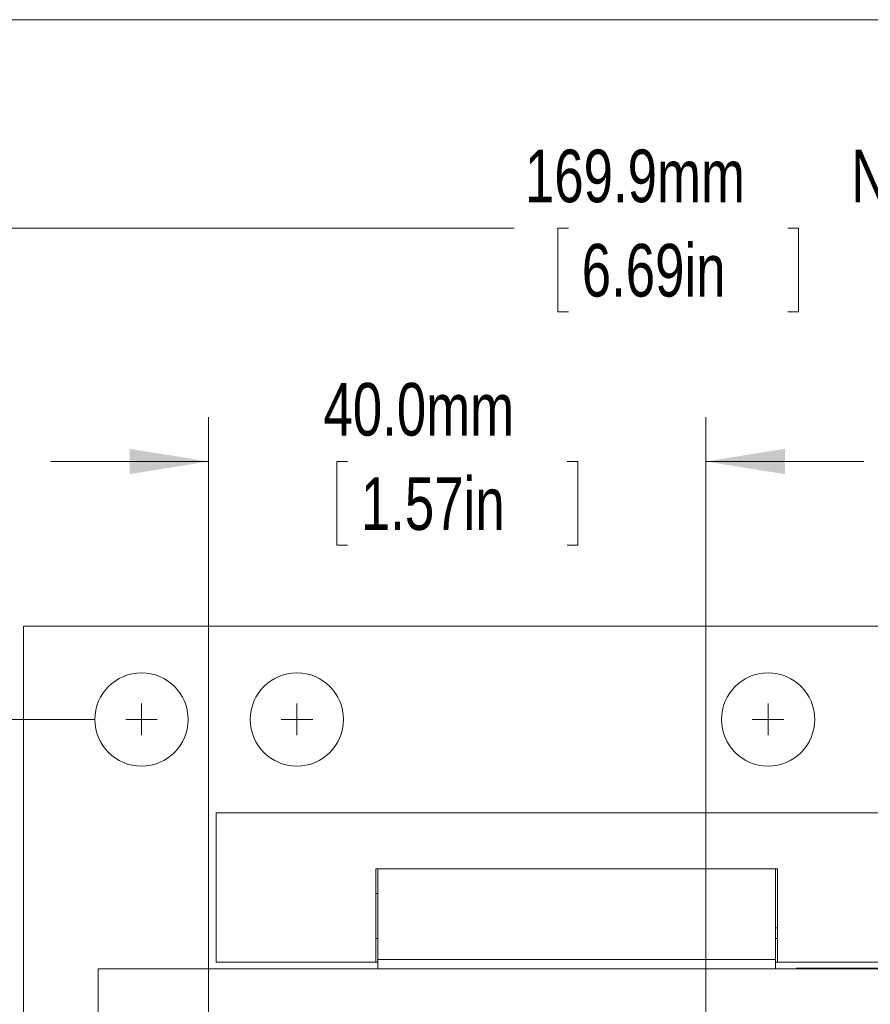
# Model space of a CAD drawing. Header units: millimetres. Extents: x 3 to 556, y 2 to 429.
# Tile 24 of 57: x 124 to 193, y 350 to 429. Entities that reach past the tile are written whole.
import ezdxf

# ---------------------------------------------------------------- set-up
doc = ezdxf.new("R2010")
doc.units = ezdxf.units.MM
doc.header["$LTSCALE"] = 2
doc.styles.add('SLDTEXTSTYLE0', font='TXT', dxfattribs={"width": 0.75})
doc.dimstyles.new('SLDDIMSTYLE0', dxfattribs={"dimtxt": 4.233333, "dimasz": 6.35, "dimexe": 0, "dimexo": 0.0625, "dimgap": 1.058333, "dimtad": 0, "dimtih": 1, "dimtoh": 1, "dimdec": 1, "dimrnd": 1e-09, "dimzin": 4, "dimdsep": 46, "dimtxsty": 'SLDTEXTSTYLE0', "dimsah": 1, "dimcen": 0.09, "dimadec": 0, "dimazin": 1, "dimtfac": 1, "dimtdec": 1, "dimtofl": 0, "dimtmove": 0, "dimatfit": 3, "dimfxl": 1, "dimfrac": 2, "dimtolj": 1, "dimtzin": 12, "dimarcsym": 0})
doc.dimstyles.new('SLDDIMSTYLE2', dxfattribs={"dimtxt": 4.233333, "dimasz": 6.35, "dimexe": 0, "dimexo": 0.0625, "dimgap": 1.058333, "dimtad": 0, "dimtih": 1, "dimtoh": 1, "dimdec": 1, "dimrnd": 1e-09, "dimzin": 12, "dimdsep": 46, "dimtxsty": 'SLDTEXTSTYLE0', "dimsah": 1, "dimcen": 0.09, "dimadec": 0, "dimazin": 3, "dimtfac": 1, "dimtdec": 1, "dimtofl": 0, "dimtmove": 0, "dimatfit": 3, "dimfxl": 1, "dimfrac": 2, "dimtolj": 1, "dimtzin": 12, "dimarcsym": 0})
doc.dimstyles.new('SLDDIMSTYLE5', dxfattribs={"dimtxt": 4.233333, "dimasz": 6.35, "dimexe": 0, "dimexo": 0.0625, "dimgap": 1.058333, "dimtad": 0, "dimtih": 1, "dimtoh": 1, "dimdec": 1, "dimrnd": 1e-09, "dimzin": 4, "dimdsep": 46, "dimtxsty": 'SLDTEXTSTYLE0', "dimsah": 1, "dimcen": 0.09, "dimadec": 0, "dimazin": 1, "dimtfac": 1, "dimtdec": 1, "dimtmove": 0, "dimatfit": 0, "dimfxl": 1, "dimfrac": 2, "dimtolj": 1, "dimtzin": 12, "dimarcsym": 0})

# ---------------------------------------------------------------- blocks, each defined once
blk = doc.blocks.new('_D_4')
at = {"color": 7, "linetype": 'Continuous', "lineweight": 0}
for p, q in [((100.416, 383.073), (100.416, 416.089)), ((270.343, 383.073), (270.343, 416.089)), ((100.416, 412.533), (164.275, 412.533)), ((168.631, 412.533), (167.773, 412.533)), ((167.773, 412.533), (167.773, 405.807)), ((186.292, 412.533), (187.15, 412.533)), ((187.15, 412.533), (187.15, 405.807)), ((270.343, 412.533), (206.484, 412.533)), ((167.773, 405.807), (168.631, 405.807)), ((187.15, 405.807), (186.292, 405.807)), ((100.416, 375.573), (100.416, 377.993)), ((270.343, 348.523), (270.343, 377.993)), ((100.416, 313.423), (100.416, 370.493)), ((270.343, 328.523), (270.343, 343.443)), ((270.343, 313.523), (270.343, 323.443))]:
    blk.add_line(p, q, dxfattribs=at)
for points in [[(100.416, 412.533), (106.766, 411.517), (106.766, 413.549)], [(270.343, 412.533), (263.993, 413.549), (263.993, 411.517)]]:
    blk.add_solid(points, dxfattribs=at)
at = {"color": 7, "linetype": 'Continuous', "lineweight": 0, "char_height": 4.2333, "attachment_point": 1, "style": 'SLDTEXTSTYLE0'}
for s, insert in [('169.9mm', (165.134, 418.849)), ('NOM', (191.377, 418.849)), ('6.69in', (169.704, 411.264))]:
    blk.add_mtext(s, dxfattribs=dict(at, insert=insert))
blk = doc.blocks.new('_D_7')
at = {"color": 7, "linetype": 'Continuous', "lineweight": 0}
for p, q in [((130.482, 373.033), (56.912, 373.033)), ((60.468, 373.033), (60.468, 342.818)), ((51.637, 335.233), (50.779, 335.233)), ((50.779, 335.233), (50.779, 328.507)), ((69.298, 335.233), (70.156, 335.233)), ((70.156, 335.233), (70.156, 328.507)), ((50.779, 328.507), (51.637, 328.507)), ((70.156, 328.507), (69.298, 328.507)), ((60.468, 297.433), (60.468, 327.649)), ((130.482, 297.433), (56.912, 297.433))]:
    blk.add_line(p, q, dxfattribs=at)
for points in [[(60.468, 373.033), (59.452, 366.683), (61.484, 366.683)], [(60.468, 297.433), (61.484, 303.783), (59.452, 303.783)]]:
    blk.add_solid(points, dxfattribs=at)
at = {"color": 7, "linetype": 'Continuous', "lineweight": 0, "char_height": 4.2333, "attachment_point": 1, "style": 'SLDTEXTSTYLE0'}
for s, insert in [('75.6mm', (49.704, 341.549)), ('2.98in', (52.71, 333.964))]:
    blk.add_mtext(s, dxfattribs=dict(at, insert=insert))
blk = doc.blocks.new('_D_8')
at = {"color": 7, "linetype": 'Continuous', "lineweight": 0}
for p, q in [((139.692, 339.793), (139.692, 397.328)), ((179.692, 339.793), (179.692, 397.328)), ((139.692, 393.772), (126.992, 393.772)), ((150.862, 393.772), (150.003, 393.772)), ((150.003, 393.772), (150.003, 387.045)), ((168.522, 393.772), (169.38, 393.772)), ((169.38, 393.772), (169.38, 387.045)), ((179.692, 393.772), (192.392, 393.772)), ((150.003, 387.045), (150.862, 387.045)), ((169.38, 387.045), (168.522, 387.045))]:
    blk.add_line(p, q, dxfattribs=at)
for points in [[(139.692, 393.772), (133.342, 394.788), (133.342, 392.756)], [(179.692, 393.772), (186.042, 392.756), (186.042, 394.788)]]:
    blk.add_solid(points, dxfattribs=at)
at = {"color": 7, "linetype": 'Continuous', "lineweight": 0, "char_height": 4.2333, "attachment_point": 1, "style": 'SLDTEXTSTYLE0'}
for s, insert in [('40.0mm', (148.928, 400.087)), ('1.57in', (151.935, 392.502))]:
    blk.add_mtext(s, dxfattribs=dict(at, insert=insert))
blk = doc.blocks.new('_D_10')
at = {"color": 7, "linetype": 'Continuous', "lineweight": 0}
for p, q in [((122.252, 380.533), (31.34, 380.533)), ((34.896, 380.533), (34.896, 342.618)), ((26.066, 335.033), (25.207, 335.033)), ((25.207, 335.033), (25.207, 328.307)), ((43.726, 335.033), (44.585, 335.033)), ((44.585, 335.033), (44.585, 328.307)), ((25.207, 328.307), (26.066, 328.307)), ((44.585, 328.307), (43.726, 328.307)), ((34.896, 289.533), (34.896, 327.449)), ((122.252, 289.533), (31.34, 289.533))]:
    blk.add_line(p, q, dxfattribs=at)
for points in [[(34.896, 380.533), (33.88, 374.183), (35.912, 374.183)], [(34.896, 289.533), (35.912, 295.883), (33.88, 295.883)]]:
    blk.add_solid(points, dxfattribs=at)
at = {"color": 7, "linetype": 'Continuous', "lineweight": 0, "char_height": 4.2333, "attachment_point": 1, "style": 'SLDTEXTSTYLE0'}
for s, insert in [('91.0mm', (24.132, 341.349)), ('3.58in', (27.139, 333.764))]:
    blk.add_mtext(s, dxfattribs=dict(at, insert=insert))
blk = doc.blocks.new('SW_CENTERMARKSYMBOL_0')
at = {"color": 0, "linetype": 'Continuous', "lineweight": 0}
for q in [(0, 1.27), (-1.27, 0), (0, -1.27), (1.27, 0)]:
    blk.add_line((0, 0), q, dxfattribs=at)
blk = doc.blocks.new('SW_CENTERMARKSYMBOL_1')
at = {"color": 0, "linetype": 'Continuous', "lineweight": 0}
for q in [(0, 1.27), (-1.27, 0), (0, -1.27), (1.27, 0)]:
    blk.add_line((0, 0), q, dxfattribs=at)
blk = doc.blocks.new('SW_CENTERMARKSYMBOL_6')
at = {"color": 0, "linetype": 'Continuous', "lineweight": 0}
for q in [(0, 1.27), (-1.27, 0), (0, -1.27), (1.27, 0)]:
    blk.add_line((0, 0), q, dxfattribs=at)

msp = doc.modelspace()

# ---------------------------------------------------------------- linework, layer by layer
at = {"color": 7, "linetype": 'Continuous', "lineweight": 0}
for p, q in [((3.1587002, 429.29076), (555.9784137, 429.29076)), ((124.7917968, 345.9833586), (124.7917968, 380.5333585)), ((124.7917968, 380.5333585), (214.7917971, 380.5333585)), ((140.2917984, 353.5333634), (140.2917984, 365.533358)), ((203.7917976, 365.533358), (140.2917984, 365.533358)), ((185.441799, 361.0333637), (153.1417998, 361.0333637)), ((153.1417998, 353.5333634), (153.1417998, 361.0333637)), ((153.2917949, 353.7333594), (153.2917949, 361.0333637)), ((185.2917964, 353.7333594), (185.2917964, 361.0333637)), ((185.441799, 361.0333637), (185.441799, 353.5333634)), ((153.1417998, 359.0333597), (153.2917949, 359.0333597)), ((185.2917964, 356.2833578), (185.441799, 356.2833578)), ((153.1417998, 355.4333583), (153.2917949, 355.4333583)), ((185.2917964, 355.4333583), (185.441799, 355.4333583)), ((153.1417998, 353.5333634), (140.2917984, 353.5333634)), ((153.1417998, 353.5333634), (153.2917949, 353.5333634)), ((185.2917964, 353.7333594), (153.2917949, 353.7333594)), ((153.2917949, 352.9833616), (153.2917949, 353.7333594)), ((185.2917964, 352.9833616), (185.2917964, 353.7333594)), ((185.2917964, 353.5333634), (185.441799, 353.5333634)), ((203.7917976, 353.5333634), (185.441799, 353.5333634)), ((130.791794, 345.9833586), (130.791794, 352.9833616)), ((222.791797, 352.9833616), (130.791794, 352.9833616)), ((186.9917973, 352.9833616), (186.9917973, 353.0333624)), ((186.9917973, 353.0333624), (214.7917971, 353.0333624))]:
    msp.add_line(p, q, dxfattribs=at)
for centre in [(134.2917972, 373.0333604), (146.7917972, 373.0333604), (184.6917972, 373.0333604)]:
    msp.add_circle(centre, 3.75, dxfattribs=at)

# ---------------------------------------------------------------- block references
for name, p in [('SW_CENTERMARKSYMBOL_0', (134.2917972, 373.0333604)), ('SW_CENTERMARKSYMBOL_6', (146.7917972, 373.0333604)), ('SW_CENTERMARKSYMBOL_1', (184.6917972, 373.0333604))]:
    msp.add_blockref(name, p, dxfattribs=at)

# ---------------------------------------------------------------- dimensions: what is measured, and where the dimension line sits
dim = msp.add_linear_dim(base=(270.3429266, 412.5333604), p1=(100.4160378, 310.8833604), p2=(270.3429266, 310.9833604), text='<> NOM', dimstyle='SLDDIMSTYLE2', dxfattribs=at)
dim.commit()
dim.dimension.update_dxf_attribs({"geometry": '_D_4', "text_midpoint": (185.3794822, 412.5333604), "dimtype": 160})
dim = msp.add_linear_dim(base=(179.6917972, 393.7716256), p1=(139.6917972, 337.2533604), p2=(179.6917972, 337.2533604), dimstyle='SLDDIMSTYLE5', dxfattribs=at)
dim.commit()
dim.dimension.update_dxf_attribs({"geometry": '_D_8', "text_midpoint": (159.6917972, 393.7716256), "dimtype": 160})
for base, p1, p2, dimstyle, picture, middle in [((34.8961312, 289.5333604), (124.7917972, 380.5333604), (124.7917972, 289.5333604), 'SLDDIMSTYLE0', '_D_10', (34.8961312, 335.0333604)), ((60.4675198, 297.4333604), (133.0217972, 373.0333604), (133.0217972, 297.4333604), 'SLDDIMSTYLE2', '_D_7', (60.4675198, 335.2333604))]:
    dim = msp.add_linear_dim(base=base, p1=p1, p2=p2, angle=90, dimstyle=dimstyle, dxfattribs=at)
    dim.commit()
    dim.dimension.update_dxf_attribs({"geometry": picture, "text_midpoint": middle, "dimtype": 160})

doc.saveas('drawing.dxf')
